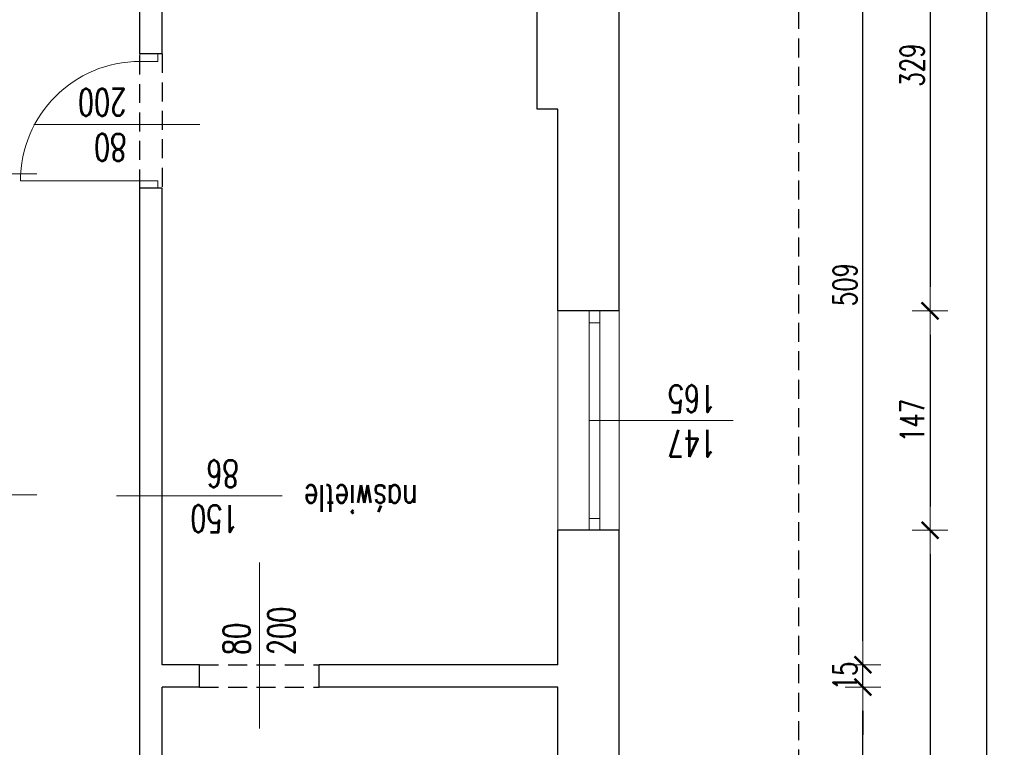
# Model space of a CAD drawing. Header units: millimetres. Extents: x -2948 to 78628, y 64669 to 215420.
# Tile 15 of 256: x 48481 to 49141, y 73544 to 74031. Entities that reach past the tile are written whole.
import ezdxf

# ---------------------------------------------------------------- set-up
doc = ezdxf.new("R2010")
doc.units = ezdxf.units.MM
doc.linetypes.add('HIDDEN', pattern=[9.525, 6.35, -3.175])
for name, color, linetype, lineweight in [('-stolarka', 103, 'Continuous', 13), ('1_OPIS_OKNA', 60, 'Continuous', 13), ('OPIS', 2, 'Continuous', 13), ('POMOC', 1, 'Continuous', 13), ('STOLARKA', 3, 'Continuous', 13), ('WYMIAR', 5, 'Continuous', 13), ('ŚCIANY', 7, 'Continuous', 30)]:
    doc.layers.add(name, color=color, linetype=linetype, lineweight=lineweight)
doc.layers.add('pomocnicza', color=4, linetype='Continuous')
doc.styles.add('style2', font='romans.shx', dxfattribs={"width": 0.7})
doc.dimstyles.new('100', dxfattribs={"dimscale": 80, "dimtxt": 0.2, "dimasz": 0.2, "dimexe": 1.25, "dimexo": 0.625, "dimgap": 0.05, "dimtad": 1, "dimdec": 0, "dimdsep": 46, "dimlunit": 6, "dimtxsty": 'style2', "dimblk1": 'TICK', "dimblk2": 'TICK', "dimsah": 1, "dimcen": 0.2, "dimse1": 1, "dimse2": 1, "dimclrd": 256, "dimclrt": 2, "dimadec": 0, "dimazin": 0, "dimtfac": 1, "dimtdec": 0, "dimtix": 1, "dimtmove": 1, "dimatfit": 0, "dimldrblk": 'DOTSMALL', "dimfxl": 1, "dimtolj": 1, "dimtzin": 0, "dimarcsym": 0})

# ---------------------------------------------------------------- blocks, each defined once
blk = doc.blocks.new('TICK')
at = {"color": 5}
for p, q in [((0, -0.75), (0, 0.75)), ((-1, 0), (1, 0))]:
    blk.add_line(p, q, dxfattribs=at)
at = {"const_width": 0.1}
blk.add_lwpolyline([(-0.354, -0.354), (0.354, 0.354)], dxfattribs=at)
blk = doc.blocks.new('*D666')
at = {"layer": 'Defpoints', "color": 0, "ltscale": 2, "transparency": 16777216}
for p in [(49096.39, 74165.51), (49090.81, 73836.51), (49098.81, 73836.51)]:
    blk.add_point(p, dxfattribs=at)
at = {"layer": 'WYMIAR', "lineweight": -2, "ltscale": 2, "transparency": 16777216}
blk.add_line((49090.81, 74149.51), (49090.81, 73852.51), dxfattribs=at)
at = {"layer": 'WYMIAR', "lineweight": -2, "ltscale": 2, "transparency": 16777216, "xscale": 16, "yscale": 16, "zscale": 16}
for p, rotation in [((49090.81, 74165.51), 90), ((49090.81, 73836.51), 270)]:
    blk.add_blockref('TICK', p, dxfattribs=dict(at, rotation=rotation))
at = {"layer": 'WYMIAR', "color": 2, "ltscale": 2, "transparency": 16777216, "insert": (49078.81, 74001.01), "char_height": 16, "attachment_point": 5, "rotation": 90, "style": 'style2'}
blk.add_mtext('\\A1;329', dxfattribs=at)
blk = doc.blocks.new('_DotSmall')
at = {"layer": 'OPIS', "color": 0, "const_width": 0.5}
blk.add_lwpolyline([(-0.0625, 0, 1), (0.0625, 0, 1)], format="xyb", close=True, dxfattribs=at)
blk = doc.blocks.new('*D667')
at = {"layer": 'Defpoints', "color": 0, "ltscale": 2, "transparency": 16777216}
for p in [(49095.41, 73836.51), (49081.97, 73689.51), (49090.81, 73689.51)]:
    blk.add_point(p, dxfattribs=at)
at = {"layer": 'WYMIAR', "lineweight": -2, "ltscale": 2, "transparency": 16777216}
blk.add_line((49090.81, 73820.51), (49090.81, 73705.51), dxfattribs=at)
at = {"layer": 'WYMIAR', "lineweight": -2, "ltscale": 2, "transparency": 16777216, "xscale": 16, "yscale": 16, "zscale": 16}
for p, rotation in [((49090.81, 73836.51), 90), ((49090.81, 73689.51), 270)]:
    blk.add_blockref('TICK', p, dxfattribs=dict(at, rotation=rotation))
at = {"layer": 'WYMIAR', "color": 2, "ltscale": 2, "transparency": 16777216, "insert": (49078.81, 73763.01), "char_height": 16, "attachment_point": 5, "rotation": 90, "style": 'style2'}
blk.add_mtext('\\A1;147', dxfattribs=at)
blk = doc.blocks.new('G$C88593572')
at = {"layer": 'STOLARKA', "ltscale": 2}
blk.add_line((-85, 22), (-85, 102), dxfattribs=at)
for points in [[(-90, 10), (-90, 22), (-85, 22), (-85, 10)], [(-5, 10), (-5, 22), (0, 22), (0, 10)]]:
    blk.add_lwpolyline(points, close=True, dxfattribs=at)
blk.add_arc((-85, 22), 80, 0, 90, dxfattribs=at)
blk = doc.blocks.new('*D951')
at = {"layer": 'Defpoints', "color": 0, "ltscale": 2, "transparency": 16777216}
for p in [(49095.41, 73689.51), (48927.24, 73343.51), (49090.81, 73343.51)]:
    blk.add_point(p, dxfattribs=at)
at = {"layer": 'WYMIAR', "lineweight": -2, "ltscale": 2, "transparency": 16777216}
blk.add_line((49090.81, 73673.51), (49090.81, 73359.51), dxfattribs=at)
at = {"layer": 'WYMIAR', "lineweight": -2, "ltscale": 2, "transparency": 16777216, "xscale": 16, "yscale": 16, "zscale": 16}
for p, rotation in [((49090.81, 73689.51), 90), ((49090.81, 73343.51), 270)]:
    blk.add_blockref('TICK', p, dxfattribs=dict(at, rotation=rotation))
at = {"layer": 'WYMIAR', "color": 2, "ltscale": 2, "transparency": 16777216, "insert": (49078.81, 73516.51), "char_height": 16, "attachment_point": 5, "rotation": 90, "style": 'style2'}
blk.add_mtext('\\A1;346', dxfattribs=at)
blk = doc.blocks.new('*D967')
at = {"layer": 'Defpoints', "color": 0, "ltscale": 2, "transparency": 16777216}
for p in [(47639.43, 75005.84), (48882.6, 73347.84), (47639.43, 73076.98)]:
    blk.add_point(p, dxfattribs=at)
at = {"layer": 'WYMIAR', "lineweight": -2, "ltscale": 2, "transparency": 16777216}
blk.add_line((48866.6, 73076.98), (47655.43, 73076.98), dxfattribs=at)
at = {"layer": 'WYMIAR', "lineweight": -2, "ltscale": 2, "transparency": 16777216, "xscale": 16, "yscale": 16, "zscale": 16, "rotation": 180}
blk.add_blockref('TICK', (47639.43, 73076.98), dxfattribs=at)
at = {"layer": 'WYMIAR', "lineweight": -2, "ltscale": 2, "transparency": 16777216, "xscale": 16, "yscale": 16, "zscale": 16}
blk.add_blockref('TICK', (48882.6, 73076.98), dxfattribs=at)
at = {"layer": 'WYMIAR', "color": 2, "ltscale": 2, "transparency": 16777216, "insert": (48261.01, 73064.98), "char_height": 16, "attachment_point": 5, "rotation": 180, "style": 'style2'}
blk.add_mtext('\\A1;1\xa0243', dxfattribs=at)
blk = doc.blocks.new('*D1006')
at = {"layer": 'Defpoints', "color": 0, "ltscale": 2, "transparency": 16777216}
for p in [(48998.18, 83010.51), (48998.18, 73343.51), (49128.54, 73343.51)]:
    blk.add_point(p, dxfattribs=at)
at = {"layer": 'WYMIAR', "lineweight": -2, "ltscale": 2, "transparency": 16777216}
blk.add_line((49128.54, 82994.51), (49128.54, 73359.51), dxfattribs=at)
at = {"layer": 'WYMIAR', "lineweight": -2, "ltscale": 2, "transparency": 16777216, "xscale": 16, "yscale": 16, "zscale": 16}
for p, rotation in [((49128.54, 83010.51), 90), ((49128.54, 73343.51), 270)]:
    blk.add_blockref('TICK', p, dxfattribs=dict(at, rotation=rotation))
at = {"layer": 'WYMIAR', "color": 2, "ltscale": 2, "transparency": 16777216, "insert": (49116.54, 78177.01), "char_height": 16, "attachment_point": 5, "rotation": 90, "style": 'style2'}
blk.add_mtext('\\A1;9\xa0667', dxfattribs=at)
blk = doc.blocks.new('*D1008')
at = {"layer": 'Defpoints', "color": 0, "ltscale": 2, "transparency": 16777216}
for p in [(48841.6, 73599.51), (49045.85, 73599.51), (48841.6, 73584.51)]:
    blk.add_point(p, dxfattribs=at)
at = {"layer": 'WYMIAR', "lineweight": -2, "ltscale": 2, "transparency": 16777216}
for p, q in [((49045.85, 73615.51), (49045.85, 73631.51)), ((49045.85, 73584.51), (49045.85, 73599.51)), ((49045.85, 73568.51), (49045.85, 73552.51))]:
    blk.add_line(p, q, dxfattribs=at)
at = {"layer": 'WYMIAR', "lineweight": -2, "ltscale": 2, "transparency": 16777216, "xscale": 16, "yscale": 16, "zscale": 16}
for p, rotation in [((49045.85, 73599.51), 270), ((49045.85, 73584.51), 90)]:
    blk.add_blockref('TICK', p, dxfattribs=dict(at, rotation=rotation))
at = {"layer": 'WYMIAR', "color": 2, "ltscale": 2, "transparency": 16777216, "insert": (49033.85, 73592.01), "char_height": 16, "attachment_point": 5, "rotation": 90, "style": 'style2'}
blk.add_mtext('\\A1;15', dxfattribs=at)
blk = doc.blocks.new('*D1009')
at = {"layer": 'Defpoints', "color": 0, "ltscale": 2, "transparency": 16777216}
for p in [(48827.6, 74108.51), (49045.85, 74108.51), (48841.6, 73599.51)]:
    blk.add_point(p, dxfattribs=at)
at = {"layer": 'WYMIAR', "lineweight": -2, "ltscale": 2, "transparency": 16777216}
blk.add_line((49045.85, 73615.51), (49045.85, 74092.51), dxfattribs=at)
at = {"layer": 'WYMIAR', "lineweight": -2, "ltscale": 2, "transparency": 16777216, "xscale": 16, "yscale": 16, "zscale": 16}
for p, rotation in [((49045.85, 74108.51), 90), ((49045.85, 73599.51), 270)]:
    blk.add_blockref('TICK', p, dxfattribs=dict(at, rotation=rotation))
at = {"layer": 'WYMIAR', "color": 2, "ltscale": 2, "transparency": 16777216, "insert": (49033.85, 73854.01), "char_height": 16, "attachment_point": 5, "rotation": 90, "style": 'style2'}
blk.add_mtext('\\A1;509', dxfattribs=at)
blk = doc.blocks.new('*D1188')
at = {"layer": 'Defpoints', "color": 0, "ltscale": 2, "transparency": 16777216}
for p in [(48841.6, 73584.51), (49045.85, 73584.51), (48841.6, 73372.51)]:
    blk.add_point(p, dxfattribs=at)
at = {"layer": 'WYMIAR', "lineweight": -2, "ltscale": 2, "transparency": 16777216}
blk.add_line((49045.85, 73388.51), (49045.85, 73568.51), dxfattribs=at)
at = {"layer": 'WYMIAR', "lineweight": -2, "ltscale": 2, "transparency": 16777216, "xscale": 16, "yscale": 16, "zscale": 16}
for p, rotation in [((49045.85, 73584.51), 90), ((49045.85, 73372.51), 270)]:
    blk.add_blockref('TICK', p, dxfattribs=dict(at, rotation=rotation))
at = {"layer": 'WYMIAR', "color": 2, "ltscale": 2, "transparency": 16777216, "insert": (49033.85, 73478.51), "char_height": 16, "attachment_point": 5, "rotation": 90, "style": 'style2'}
blk.add_mtext('\\A1;212', dxfattribs=at)

msp = doc.modelspace()

# ---------------------------------------------------------------- linework, layer by layer
at = {"layer": '-stolarka'}
for p, q in [((48862.6, 73836.51), (48862.6, 73689.51)), ((48869.6, 73836.51), (48869.6, 73689.51)), ((48869.6, 73828.51), (48862.6, 73828.51)), ((48869.6, 73697.51), (48862.6, 73697.51))]:
    msp.add_line(p, q, dxfattribs=at)
at = {"layer": '1_OPIS_OKNA'}
msp.add_line((48958.93, 73763.01), (48862.6, 73763.01), dxfattribs=at)
at = {"layer": 'POMOC'}
for p, q in [((48601.64, 73961.31), (48490.55, 73961.31)), ((48492.45, 73928.3), (48381.36, 73928.3)), ((48841.6, 73689.51), (48841.6, 73836.51)), ((48882.6, 73836.51), (48882.6, 73689.51)), ((48492.45, 73713.3), (48381.36, 73713.3)), ((48656.94, 73712.65), (48545.84, 73712.65)), ((48641.6, 73556.82), (48641.6, 73667.91))]:
    msp.add_line(p, q, dxfattribs=at)
at = {"layer": 'pomocnicza', "linetype": 'HIDDEN', "ltscale": 2}
for p, q in [((49002.6, 83010.51), (49002.6, 73343.51)), ((48561.6, 73918.51), (48561.6, 74008.51)), ((48576.6, 74008.51), (48576.6, 73918.51)), ((48601.6, 73599.51), (48681.6, 73599.51)), ((48601.6, 73584.51), (48681.6, 73584.51))]:
    msp.add_line(p, q, dxfattribs=at)
at = {"layer": 'ŚCIANY', "ltscale": 2}
for p, q in [((48561.6, 74008.51), (48561.6, 74261.51)), ((48882.6, 73836.51), (48882.6, 74165.51)), ((48576.6, 74008.51), (48576.6, 74108.51)), ((48827.6, 73971.51), (48827.6, 74108.51)), ((48576.6, 74008.51), (48561.6, 74008.51)), ((48841.6, 73971.51), (48827.6, 73971.51)), ((48841.6, 73836.51), (48841.6, 73971.51)), ((48882.6, 73932.51), (48882.6, 73963.51)), ((48576.6, 73918.51), (48561.6, 73918.51)), ((48561.6, 73372.51), (48561.6, 73918.51)), ((48576.6, 73599.51), (48576.6, 73918.51)), ((48882.6, 73836.51), (48841.6, 73836.51)), ((48841.6, 73599.51), (48841.6, 73689.51)), ((48882.6, 73689.51), (48841.6, 73689.51)), ((48882.6, 73374.51), (48882.6, 73689.51)), ((48601.6, 73599.51), (48576.6, 73599.51)), ((48601.6, 73584.51), (48601.6, 73599.51)), ((48681.6, 73584.51), (48681.6, 73599.51)), ((48841.6, 73599.51), (48681.6, 73599.51)), ((48601.6, 73584.51), (48576.6, 73584.51)), ((48576.6, 73372.51), (48576.6, 73584.51)), ((48841.6, 73584.51), (48681.6, 73584.51)), ((48841.6, 73372.51), (48841.6, 73584.51))]:
    msp.add_line(p, q, dxfattribs=at)

# ---------------------------------------------------------------- block references
at = {"layer": 'STOLARKA', "ltscale": 2, "rotation": 89.9999999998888}
msp.add_blockref('G$C88593572', (48583.6, 74008.51), dxfattribs=at)

# ---------------------------------------------------------------- texts
at = {"layer": '1_OPIS_OKNA', "ltscale": 0.2, "insert": (48947.6, 73738.72), "char_height": 18, "width": 280.1371, "attachment_point": 1, "rotation": 179.99152, "style": 'style2'}
msp.add_mtext('147\\P165', dxfattribs=at)
at = {"layer": 'OPIS', "linetype": 'Continuous', "ltscale": 0.2, "char_height": 18, "width": 280.1371, "attachment_point": 1, "style": 'style2'}
for s, insert, rotation in [('80\\P200', (48552.49, 73937.02), 179.99152), ('150\\P86', (48627.71, 73688.36), 179.99152), ('naświetle', (48747.64, 73701.83), 179.99152), ('80\\P200', (48617.31, 73605.97), 89.99152)]:
    msp.add_mtext(s, dxfattribs=dict(at, insert=insert, rotation=rotation))

# ---------------------------------------------------------------- dimensions: what is measured, and where the dimension line sits
at = {"layer": 'WYMIAR', "ltscale": 2}
for base, p1, p2, angle, picture, middle in [((49128.54, 73343.51), (48998.18, 83010.51), (48998.18, 73343.51), 90, '*D1006', (49116.54, 78177.01)), ((47639.43, 73076.98), (48882.6, 73347.84), (47639.43, 75005.84), 180, '*D967', (48261.01, 73064.98)), ((49090.81, 73836.51), (49096.39, 74165.51), (49098.81, 73836.51), 90, '*D666', (49078.81, 74001.01)), ((49045.85, 74108.51), (48841.6, 73599.51), (48827.6, 74108.51), 90, '*D1009', (49033.85, 73854.01)), ((49090.81, 73689.51), (49095.41, 73836.51), (49081.97, 73689.51), 90, '*D667', (49078.81, 73763.01)), ((49090.81, 73343.51), (49095.41, 73689.51), (48927.24, 73343.51), 90, '*D951', (49078.81, 73516.51)), ((49045.85, 73599.51), (48841.6, 73584.51), (48841.6, 73599.51), 90, '*D1008', (49033.85, 73592.01)), ((49045.85, 73584.51), (48841.6, 73372.51), (48841.6, 73584.51), 90, '*D1188', (49033.85, 73478.51))]:
    dim = msp.add_linear_dim(base=base, p1=p1, p2=p2, angle=angle, dimstyle='100', dxfattribs=at)
    dim.commit()
    dim.dimension.update_dxf_attribs({"geometry": picture, "text_midpoint": middle})

doc.saveas('drawing.dxf')
